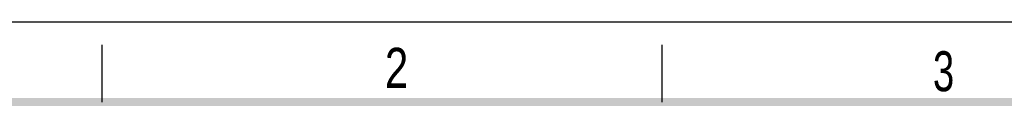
# Model space of a CAD drawing. Header units: millimetres. Extents: x 0 to 210, y 0 to 297.
# Tile 19 of 20: x 49 to 135, y 290 to 297. Entities that reach past the tile are written whole.
import ezdxf

# ---------------------------------------------------------------- set-up
doc = ezdxf.new("R2010")
doc.units = ezdxf.units.MM
doc.header["$LTSCALE"] = 19.36
doc.layers.get('0').update_dxf_attribs({"linetype": 'CONTINUOUS'})
doc.styles.add('TEXTSTYLE_2', font='txt', dxfattribs={"width": 0.75})

msp = doc.modelspace()

# ---------------------------------------------------------------- linework, layer by layer
at = {"color": 2, "linetype": 'CONTINUOUS'}
for p, q in [((0, 297), (210, 297)), ((56, 290), (56, 295)), ((105, 290), (105, 295))]:
    msp.add_line(p, q, dxfattribs=at)
at = {"color": 7, "linetype": 'CONTINUOUS', "const_width": 0.7}
msp.add_lwpolyline([(7, 290), (203, 290)], dxfattribs=at)

# ---------------------------------------------------------------- texts
at = {"color": 5, "linetype": 'CONTINUOUS', "style": 'TEXTSTYLE_2'}
for s, width, p in [('2', 0.785714, (80.73138, 291.23958)), ('3', 0.714286, (128.68391, 290.94286))]:
    msp.add_text(s, height=3.5, dxfattribs=dict(at, width=width)).set_placement(p)

doc.saveas('drawing.dxf')
